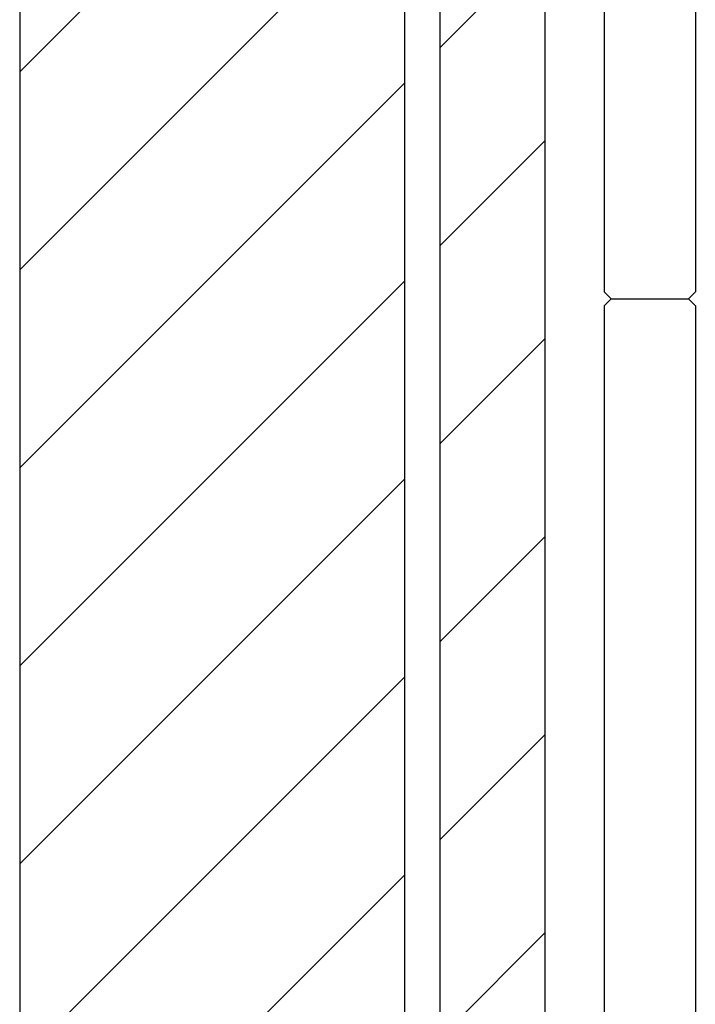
# Model space of a CAD drawing. Extents: x -1763 to 4575, y -3429 to 1051.
# Tile 32 of 193: x 71 to 81, y -2489 to -2475. Entities that reach past the tile are written whole.
import ezdxf

# ---------------------------------------------------------------- set-up
doc = ezdxf.new("R2010")
doc.units = 0
doc.layers.get('0').update_dxf_attribs({"linetype": 'CONTINUOUS'})
doc.layers.add('1', color=7, linetype='CONTINUOUS')
pattern_1 = [(45, (0, 400), (-1.4142136, 1.4142136), [])]

# ---------------------------------------------------------------- blocks, each defined once
blk = doc.blocks.new('Z-STACK', base_point=(-660.966, -2613.082))
at = {"linetype": 'CONTINUOUS'}
h = blk.add_hatch(dxfattribs=at)
h.set_pattern_fill('USER', color=1, scale=2, angle=45, pattern_type=0)
h.set_pattern_definition(pattern_1)
h.paths.add_polyline_path([(74.397, -2469.868), (74.555, -2469.868), (74.594, -2469.868), (74.781, -2469.868), (75.982, -2469.868), (77.147, -2469.868), (77.397, -2469.868), (77.397, -2511.968), (78.897, -2511.968), (78.897, -2466.068), (75.897, -2466.068), (75.397, -2466.068), (75.397, -2464.068), (74.567, -2464.068), (74.397, -2464.068)])
h = blk.add_hatch(dxfattribs=at)
h.set_pattern_fill('USER', color=113, scale=2, angle=45, pattern_type=0)
h.set_pattern_definition(pattern_1)
h.paths.add_polyline_path([(71.397, -2473.868), (71.397, -2496.368), (71.897, -2496.868), (72.5, -2496.868), (72.825, -2496.868), (72.92, -2496.868), (72.937, -2496.868), (73.397, -2496.868), (73.397, -2502.368), (73.897, -2502.868), (76.397, -2502.868), (76.897, -2502.368), (76.897, -2471.168), (76.597, -2470.868), (76.593, -2470.868), (74.397, -2470.868)])
at = {"color": 2, "linetype": 'CONTINUOUS'}
for p, q in [((79.747, -2465.268), (79.747, -2478.968)), ((81.047, -2465.268), (81.047, -2478.968)), ((79.747, -2478.968), (79.847, -2479.068)), ((79.747, -2479.168), (79.847, -2479.068)), ((81.047, -2478.968), (80.947, -2479.068)), ((81.047, -2479.168), (80.947, -2479.068)), ((79.747, -2479.168), (79.747, -2497.468)), ((81.047, -2479.168), (81.047, -2497.468))]:
    blk.add_line(p, q, dxfattribs=at)
at = {"color": 7, "linetype": 'CONTINUOUS'}
for p, q in [((78.897, -2466.068), (78.897, -2511.968)), ((77.397, -2469.868), (77.397, -2511.968))]:
    blk.add_line(p, q, dxfattribs=at)
at = {"color": 113, "linetype": 'CONTINUOUS'}
for p, q in [((76.897, -2502.368), (76.897, -2471.168)), ((71.397, -2473.868), (71.397, -2496.368))]:
    blk.add_line(p, q, dxfattribs=at)
at = {"layer": '1', "color": 2, "linetype": 'CONTINUOUS'}
blk.add_line((79.847, -2479.068), (80.947, -2479.068), dxfattribs=at)

msp = doc.modelspace()

# ---------------------------------------------------------------- block references
at = {"layer": '1'}
msp.add_blockref('Z-STACK', (-660.966, -2613.082), dxfattribs=at)

doc.saveas('drawing.dxf')
